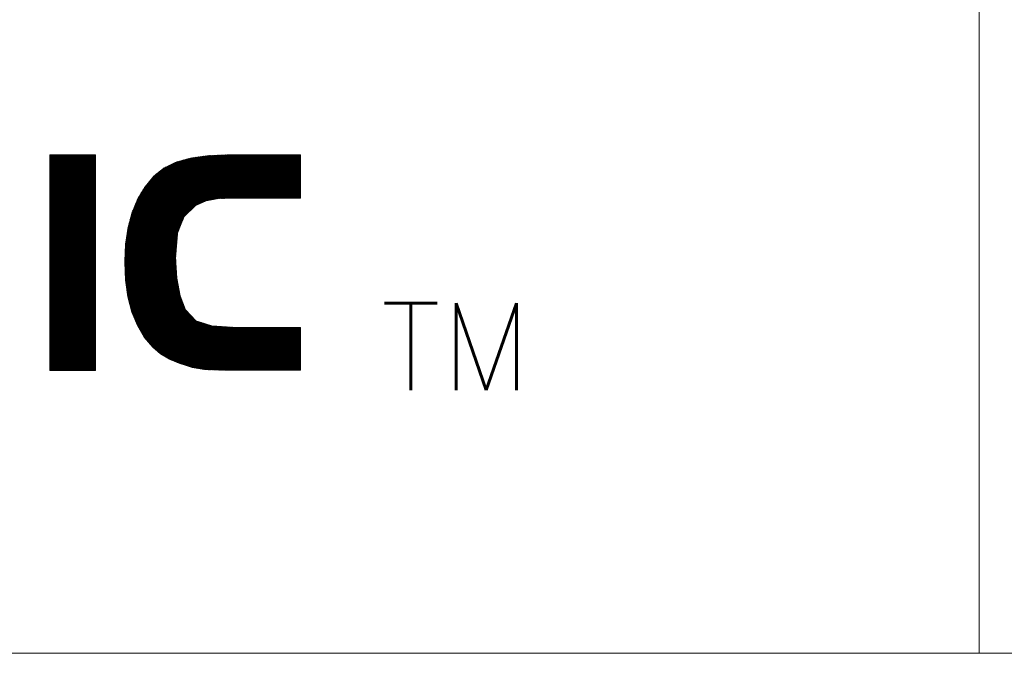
# Model space of a CAD drawing. Header units: millimetres. Extents: x 0 to 210, y 0 to 292.
# Tile 16 of 21: x 63 to 86, y 5 to 20. Entities that reach past the tile are written whole.
import ezdxf

# ---------------------------------------------------------------- set-up
doc = ezdxf.new("R2010")
doc.units = ezdxf.units.MM
doc.layers.add('256', color=7, linetype='Continuous', true_color=0xffffff)
doc.styles.add('blockfont', font='simplex.shx')

# ---------------------------------------------------------------- blocks, each defined once
blk = doc.blocks.new('HATCH15')
at = {"color": 5, "lineweight": 13}
for p, q in [((63.572548, 16.439062), (63.622436, 16.48895)), ((63.572548, 16.403927), (63.657571, 16.48895)), ((63.572548, 16.368793), (63.692705, 16.48895)), ((63.572548, 16.333658), (63.72784, 16.48895)), ((63.572548, 16.298524), (63.762974, 16.48895)), ((63.572548, 16.26339), (63.798108, 16.48895)), ((63.572548, 16.228255), (63.833243, 16.48895)), ((63.572548, 16.193121), (63.868377, 16.48895)), ((63.572548, 16.157986), (63.903512, 16.48895)), ((63.572548, 16.122852), (63.938646, 16.48895)), ((63.572548, 16.087718), (63.97378, 16.48895)), ((63.572548, 16.052583), (64.008915, 16.48895)), ((63.572548, 16.017449), (64.044049, 16.48895)), ((63.572548, 15.982315), (64.079183, 16.48895)), ((63.572548, 15.94718), (64.114318, 16.48895)), ((63.572548, 15.912046), (64.149452, 16.48895)), ((63.572548, 15.876911), (64.184587, 16.48895)), ((63.572548, 15.841777), (64.219721, 16.48895)), ((63.572548, 15.806643), (64.254855, 16.48895)), ((63.572548, 15.771508), (64.28999, 16.48895)), ((63.572548, 15.736374), (64.325124, 16.48895)), ((63.572548, 15.701239), (64.360259, 16.48895)), ((63.572548, 15.666105), (64.395393, 16.48895)), ((63.572548, 15.630971), (64.430527, 16.48895)), ((63.572548, 15.595836), (64.465662, 16.48895)), ((63.572548, 15.560702), (64.500796, 16.48895)), ((63.572548, 15.525568), (64.53593, 16.48895)), ((63.572548, 15.490433), (64.571065, 16.48895)), ((63.572548, 15.455299), (64.606199, 16.48895)), ((63.572548, 15.420164), (64.629533, 16.477149)), ((63.572548, 15.38503), (64.629533, 16.442015)), ((63.572548, 15.349896), (64.629533, 16.406881)), ((63.572548, 15.314761), (64.629533, 16.371746)), ((63.572548, 15.279627), (64.629533, 16.336612)), ((63.572548, 15.244493), (64.629533, 16.301478)), ((63.572548, 15.209358), (64.629533, 16.266343)), ((63.572548, 15.174224), (64.629533, 16.231209)), ((63.572548, 15.139089), (64.629533, 16.196074)), ((63.572548, 15.103955), (64.629533, 16.16094)), ((63.572548, 15.068821), (64.629533, 16.125806)), ((63.572548, 15.033686), (64.629533, 16.090671)), ((63.572548, 14.998552), (64.629533, 16.055537)), ((63.572548, 14.963417), (64.629533, 16.020402)), ((63.572548, 14.928283), (64.629533, 15.985268)), ((63.572548, 14.893149), (64.629533, 15.950134)), ((63.572548, 14.858014), (64.629533, 15.914999)), ((63.572548, 14.82288), (64.629533, 15.879865)), ((63.572548, 14.787746), (64.629533, 15.844731)), ((63.572548, 14.752611), (64.629533, 15.809596)), ((63.572548, 14.717477), (64.629533, 15.774462)), ((63.572548, 14.682342), (64.629533, 15.739327)), ((63.572548, 14.647208), (64.629533, 15.704193)), ((63.572548, 14.612074), (64.629533, 15.669059)), ((63.572548, 14.576939), (64.629533, 15.633924)), ((63.572548, 14.541805), (64.629533, 15.59879)), ((63.572548, 14.50667), (64.629533, 15.563655)), ((63.572548, 14.471536), (64.629533, 15.528521)), ((63.572548, 14.436402), (64.629533, 15.493387)), ((63.572548, 14.401267), (64.629533, 15.458252)), ((63.572548, 14.366133), (64.629533, 15.423118)), ((63.572548, 14.330999), (64.629533, 15.387984)), ((63.572548, 14.295864), (64.629533, 15.352849)), ((63.572548, 14.26073), (64.629533, 15.317715)), ((63.572548, 14.225595), (64.629533, 15.28258)), ((63.572548, 14.190461), (64.629533, 15.247446)), ((63.572548, 14.155327), (64.629533, 15.212312)), ((63.572548, 14.120192), (64.629533, 15.177177)), ((63.572548, 14.085058), (64.629533, 15.142043)), ((63.572548, 14.049924), (64.629533, 15.106909)), ((63.572548, 14.014789), (64.629533, 15.071774)), ((63.572548, 13.979655), (64.629533, 15.03664)), ((63.572548, 13.94452), (64.629533, 15.001505)), ((63.572548, 13.909386), (64.629533, 14.966371)), ((63.572548, 13.874252), (64.629533, 14.931237)), ((63.572548, 13.839117), (64.629533, 14.896102)), ((63.572548, 13.803983), (64.629533, 14.860968)), ((63.572548, 13.768848), (64.629533, 14.825833)), ((63.572548, 13.733714), (64.629533, 14.790699)), ((63.572548, 13.69858), (64.629533, 14.755565)), ((63.572548, 13.663445), (64.629533, 14.72043)), ((63.572548, 13.628311), (64.629533, 14.685296)), ((63.572548, 13.593177), (64.629533, 14.650162)), ((63.572548, 13.558042), (64.629533, 14.615027)), ((63.572548, 13.522908), (64.629533, 14.579893)), ((63.572548, 13.487773), (64.629533, 14.544758)), ((63.572548, 13.452639), (64.629533, 14.509624)), ((63.572548, 13.417505), (64.629533, 14.47449)), ((63.572548, 13.38237), (64.629533, 14.439355)), ((63.572548, 13.347236), (64.629533, 14.404221)), ((63.572548, 13.312101), (64.629533, 14.369086)), ((63.572548, 13.276967), (64.629533, 14.333952)), ((63.572548, 13.241833), (64.629533, 14.298818)), ((63.572548, 13.206698), (64.629533, 14.263683)), ((63.572548, 13.171564), (64.629533, 14.228549)), ((63.572548, 13.13643), (64.629533, 14.193415)), ((63.572548, 13.101295), (64.629533, 14.15828)), ((63.572548, 13.066161), (64.629533, 14.123146)), ((63.572548, 13.031026), (64.629533, 14.088011)), ((63.572548, 12.995892), (64.629533, 14.052877)), ((63.572548, 12.960758), (64.629533, 14.017743)), ((63.572548, 12.925623), (64.629533, 13.982608)), ((63.572548, 12.890489), (64.629533, 13.947474)), ((63.572548, 12.855355), (64.629533, 13.91234)), ((63.572548, 12.82022), (64.629533, 13.877205)), ((63.572548, 12.785086), (64.629533, 13.842071)), ((63.572548, 12.749951), (64.629533, 13.806936)), ((63.572548, 12.714817), (64.629533, 13.771802)), ((63.572548, 12.679683), (64.629533, 13.736668)), ((63.572548, 12.644548), (64.629533, 13.701533)), ((63.572548, 12.609414), (64.629533, 13.666399)), ((63.572548, 12.574279), (64.629533, 13.631264)), ((63.572548, 12.539145), (64.629533, 13.59613)), ((63.572548, 12.504011), (64.629533, 13.560996)), ((63.572548, 12.468876), (64.629533, 13.525861)), ((63.572548, 12.433742), (64.629533, 13.490727)), ((63.572548, 12.398608), (64.629533, 13.455593)), ((63.572548, 12.363473), (64.629533, 13.420458)), ((63.572548, 12.328339), (64.629533, 13.385324)), ((63.572548, 12.293204), (64.629533, 13.350189)), ((63.572548, 12.25807), (64.629533, 13.315055)), ((63.572548, 12.222936), (64.629533, 13.279921)), ((63.572548, 12.187801), (64.629533, 13.244786)), ((63.572548, 12.152667), (64.629533, 13.209652)), ((63.572548, 12.117532), (64.629533, 13.174517)), ((63.572548, 12.082398), (64.629533, 13.139383)), ((63.572548, 12.047264), (64.629533, 13.104249)), ((63.572548, 12.012129), (64.629533, 13.069114)), ((63.572548, 11.976995), (64.629533, 13.03398)), ((63.572548, 11.941861), (64.629533, 12.998846)), ((63.572548, 11.906726), (64.629533, 12.963711)), ((63.572548, 11.871592), (64.629533, 12.928577)), ((63.572548, 11.836457), (64.629533, 12.893442)), ((63.572548, 11.801323), (64.629533, 12.858308)), ((63.572548, 11.766189), (64.629533, 12.823174)), ((63.572548, 11.731054), (64.629533, 12.788039)), ((63.572548, 11.69592), (64.629533, 12.752905)), ((63.572548, 11.660786), (64.629533, 12.717771)), ((63.572548, 11.625651), (64.629533, 12.682636)), ((63.572548, 11.590517), (64.629533, 12.647502)), ((63.572548, 11.555382), (64.629533, 12.612367)), ((63.572548, 11.520248), (64.629533, 12.577233)), ((63.607632, 11.520198), (64.629533, 12.542099)), ((63.642767, 11.520198), (64.629533, 12.506964)), ((63.677901, 11.520198), (64.629533, 12.47183)), ((63.713036, 11.520198), (64.629533, 12.436695)), ((63.74817, 11.520198), (64.629533, 12.401561)), ((63.783304, 11.520198), (64.629533, 12.366427)), ((63.818439, 11.520198), (64.629533, 12.331292)), ((63.853573, 11.520198), (64.629533, 12.296158)), ((63.888707, 11.520198), (64.629533, 12.261024)), ((63.923842, 11.520198), (64.629533, 12.225889)), ((63.958976, 11.520198), (64.629533, 12.190755)), ((63.994111, 11.520198), (64.629533, 12.15562)), ((64.029245, 11.520198), (64.629533, 12.120486)), ((64.064379, 11.520198), (64.629533, 12.085352)), ((64.099514, 11.520198), (64.629533, 12.050217)), ((64.134648, 11.520198), (64.629533, 12.015083)), ((64.169782, 11.520198), (64.629533, 11.979949)), ((64.204917, 11.520198), (64.629533, 11.944814)), ((64.240051, 11.520198), (64.629533, 11.90968)), ((64.275186, 11.520198), (64.629533, 11.874545)), ((64.31032, 11.520198), (64.629533, 11.839411)), ((64.345454, 11.520198), (64.629533, 11.804277)), ((64.380589, 11.520198), (64.629533, 11.769142)), ((64.415723, 11.520198), (64.629533, 11.734008)), ((64.450858, 11.520198), (64.629533, 11.698873)), ((64.485992, 11.520198), (64.629533, 11.663739)), ((64.521126, 11.520198), (64.629533, 11.628605)), ((64.556261, 11.520198), (64.629533, 11.59347)), ((64.591395, 11.520198), (64.629533, 11.558336))]:
    blk.add_line(p, q, dxfattribs=at)
blk = doc.blocks.new('HATCH17')
at = {"color": 5, "lineweight": 13}
for p, q in [((65.301735, 14.024752), (67.765933, 16.48895)), ((65.301761, 14.01247), (67.778241, 16.48895)), ((65.302282, 14.000682), (67.790549, 16.48895)), ((65.302317, 14.037642), (67.753625, 16.48895)), ((65.302803, 13.988895), (67.802858, 16.48895)), ((65.302898, 14.050531), (67.741317, 16.48895)), ((65.303324, 13.977108), (67.815166, 16.48895)), ((65.303479, 14.06342), (67.729009, 16.48895)), ((65.303845, 13.965321), (67.827474, 16.48895)), ((65.30406, 14.07631), (67.7167, 16.48895)), ((65.304366, 13.953534), (67.839782, 16.48895)), ((65.304642, 14.089199), (67.704392, 16.48895)), ((65.304887, 13.941746), (67.85209, 16.48895)), ((65.305223, 14.102089), (67.692084, 16.48895)), ((65.305408, 13.929959), (67.864398, 16.48895)), ((65.305804, 14.114978), (67.679776, 16.48895)), ((65.305929, 13.918172), (67.876707, 16.48895)), ((65.306385, 14.127868), (67.667468, 16.48895)), ((65.30645, 13.906385), (67.889015, 16.48895)), ((65.306967, 14.140757), (67.654853, 16.488644)), ((65.306971, 13.894598), (67.901323, 16.48895)), ((65.307491, 13.88281), (67.913631, 16.48895)), ((65.307548, 14.153646), (67.642037, 16.488136)), ((65.308012, 13.871023), (67.925939, 16.48895)), ((65.308129, 14.166536), (67.629221, 16.487628)), ((65.308533, 13.859236), (67.938247, 16.48895)), ((65.30871, 14.179425), (67.616405, 16.48712)), ((65.309054, 13.847449), (67.950555, 16.48895)), ((65.309292, 14.192315), (67.603589, 16.486612)), ((65.309575, 13.835662), (67.962864, 16.48895)), ((65.309873, 14.205204), (67.590773, 16.486104)), ((65.310096, 13.823875), (67.975172, 16.48895)), ((65.310454, 14.218094), (67.577957, 16.485596)), ((65.310617, 13.812087), (67.98748, 16.48895)), ((65.311035, 14.230983), (67.56514, 16.485088)), ((65.311138, 13.8003), (67.999788, 16.48895)), ((65.311617, 14.243872), (67.552324, 16.48458)), ((65.311659, 13.788513), (68.012096, 16.48895)), ((65.31218, 13.776726), (68.024404, 16.48895)), ((65.312198, 14.256762), (67.539508, 16.484072)), ((65.312701, 13.764939), (68.036713, 16.48895)), ((65.312779, 14.269651), (67.526692, 16.483564)), ((65.313222, 13.753151), (68.049021, 16.48895)), ((65.313361, 14.282541), (67.513876, 16.483056)), ((65.313743, 13.741364), (68.061329, 16.48895)), ((65.313942, 14.29543), (67.50106, 16.482548)), ((65.314264, 13.729577), (68.073637, 16.48895)), ((65.314523, 14.30832), (67.488244, 16.48204)), ((65.314785, 13.71779), (68.085945, 16.48895)), ((65.315104, 14.321209), (67.475428, 16.481532)), ((65.315686, 14.334098), (67.462611, 16.481024)), ((65.316267, 14.346988), (67.449795, 16.480516)), ((65.316848, 14.359877), (67.436979, 16.480008)), ((65.317429, 14.372767), (67.424163, 16.4795)), ((65.318011, 14.385656), (67.411347, 16.478992)), ((65.318592, 14.398546), (67.398531, 16.478484)), ((65.319173, 14.411435), (67.385715, 16.477976)), ((65.319754, 14.424324), (67.372898, 16.477468)), ((65.320842, 14.437721), (67.360082, 16.47696)), ((65.322969, 14.452155), (67.347266, 16.476452)), ((65.325095, 14.466589), (67.33445, 16.475945)), ((65.327221, 14.481024), (67.321634, 16.475437)), ((65.329347, 14.495458), (67.308818, 16.474929)), ((65.331473, 14.509892), (67.296002, 16.474421)), ((65.3336, 14.524327), (67.283186, 16.473913)), ((65.335726, 14.538761), (67.270369, 16.473405)), ((65.337852, 14.553195), (67.257553, 16.472897)), ((65.339978, 14.56763), (67.244737, 16.472389)), ((65.342104, 14.582064), (67.231921, 16.471881)), ((65.344231, 14.596498), (67.219105, 16.471373)), ((65.346357, 14.610933), (67.205147, 16.469723)), ((65.348483, 14.625367), (67.190845, 16.467729)), ((65.350609, 14.639802), (67.176542, 16.465735)), ((65.352735, 14.654236), (67.16224, 16.46374)), ((65.354862, 14.66867), (67.147937, 16.461746)), ((65.356988, 14.683105), (67.133635, 16.459752)), ((65.359114, 14.697539), (67.119332, 16.457757)), ((65.36124, 14.711973), (67.10503, 16.455763)), ((65.363366, 14.726408), (67.090727, 16.453769)), ((65.365493, 14.740842), (67.076425, 16.451774)), ((65.367619, 14.755276), (67.062122, 16.44978)), ((65.369745, 14.769711), (67.04782, 16.447786)), ((65.371871, 14.784145), (67.033517, 16.445791)), ((65.373997, 14.79858), (67.019215, 16.443797)), ((65.376124, 14.813014), (67.004912, 16.441803)), ((65.380566, 14.829764), (66.99061, 16.439808)), ((65.385095, 14.846601), (66.976307, 16.437814)), ((65.389624, 14.863438), (66.962005, 16.43582)), ((65.394152, 14.880275), (66.947703, 16.433826)), ((65.398681, 14.897112), (66.9334, 16.431831)), ((65.40321, 14.913949), (66.919098, 16.429837)), ((65.407739, 14.930786), (66.904795, 16.427843)), ((65.412268, 14.947623), (66.890493, 16.425848)), ((65.416796, 14.96446), (66.87619, 16.423854)), ((65.421325, 14.981297), (66.861888, 16.42186)), ((65.425854, 14.998134), (66.847585, 16.419865)), ((65.430383, 15.014971), (66.833283, 16.417871)), ((65.434912, 15.031808), (66.818326, 16.415222)), ((65.43944, 15.048645), (66.801243, 16.410448)), ((65.443969, 15.065482), (66.78416, 16.405673)), ((65.448498, 15.082319), (66.767078, 16.400898)), ((65.453027, 15.099156), (66.749995, 16.396124)), ((65.457556, 15.115993), (66.732912, 16.391349)), ((65.462084, 15.13283), (66.715829, 16.386575)), ((65.466613, 15.149667), (66.698746, 16.3818)), ((65.472638, 15.168), (66.681664, 16.377025)), ((65.481434, 15.189104), (66.664581, 16.372251)), ((65.49023, 15.210208), (66.647498, 16.367476)), ((65.499025, 15.231312), (66.630415, 16.362701)), ((65.507821, 15.252415), (66.613332, 16.357927)), ((65.516617, 15.273519), (66.59625, 16.353152)), ((65.525412, 15.294623), (66.579167, 16.348378)), ((66.914744, 15.305441), (68.098253, 16.48895)), ((66.954167, 15.332555), (68.110562, 16.48895)), ((66.976876, 15.342957), (68.12287, 16.48895)), ((66.999586, 15.353358), (68.135178, 16.48895)), ((67.022295, 15.363759), (68.147486, 16.48895)), ((67.045004, 15.37416), (68.159794, 16.48895)), ((67.067714, 15.384561), (68.172102, 16.48895)), ((67.090423, 15.394962), (68.184411, 16.48895)), ((67.113132, 15.405364), (68.196719, 16.48895)), ((67.135842, 15.415765), (68.209027, 16.48895)), ((67.158551, 15.426166), (68.221335, 16.48895)), ((67.177488, 15.432795), (68.233643, 16.48895)), ((67.192585, 15.435584), (68.245951, 16.48895)), ((67.207682, 15.438372), (68.25826, 16.48895)), ((67.222779, 15.441161), (68.270568, 16.48895)), ((67.237876, 15.44395), (68.282876, 16.48895)), ((67.252973, 15.446739), (68.295184, 16.48895)), ((67.268069, 15.449527), (68.307492, 16.48895)), ((67.283166, 15.452316), (68.3198, 16.48895)), ((67.298263, 15.455105), (68.332109, 16.48895)), ((67.31336, 15.457893), (68.344417, 16.48895)), ((67.328457, 15.460682), (68.356725, 16.48895)), ((67.343554, 15.463471), (68.369033, 16.48895)), ((67.358651, 15.46626), (68.381341, 16.48895)), ((67.373748, 15.469048), (68.393649, 16.48895)), ((67.388844, 15.471837), (68.405957, 16.48895)), ((67.403941, 15.474626), (68.418266, 16.48895)), ((67.419038, 15.477414), (68.430574, 16.48895)), ((67.434135, 15.480203), (68.442882, 16.48895)), ((67.448829, 15.482589), (68.45519, 16.48895)), ((67.461623, 15.483074), (68.467498, 16.48895)), ((67.474416, 15.48356), (68.479806, 16.48895)), ((67.48721, 15.484045), (68.492115, 16.48895)), ((67.500004, 15.484531), (68.504423, 16.48895)), ((67.512797, 15.485016), (68.516731, 16.48895)), ((67.525591, 15.485502), (68.529039, 16.48895)), ((67.538384, 15.485987), (68.541347, 16.48895)), ((67.551178, 15.486473), (68.553655, 16.48895)), ((67.563972, 15.486958), (68.565964, 16.48895)), ((67.576765, 15.487444), (68.578272, 16.48895)), ((67.589559, 15.487929), (68.59058, 16.48895)), ((67.602353, 15.488414), (68.602888, 16.48895)), ((67.615146, 15.4889), (68.615196, 16.48895)), ((67.62794, 15.489385), (68.627504, 16.48895)), ((67.640733, 15.489871), (68.639813, 16.48895)), ((67.653527, 15.490356), (68.652121, 16.48895)), ((67.666321, 15.490842), (68.664429, 16.48895)), ((67.679114, 15.491327), (68.676737, 16.48895)), ((67.691908, 15.491813), (68.689045, 16.48895)), ((67.704702, 15.492298), (68.701353, 16.48895)), ((67.717495, 15.492784), (68.713662, 16.48895)), ((67.730289, 15.493269), (68.72597, 16.48895)), ((67.743082, 15.493755), (68.738278, 16.48895)), ((67.755876, 15.49424), (68.750586, 16.48895)), ((67.76867, 15.494726), (68.762894, 16.48895)), ((67.781463, 15.495211), (68.775202, 16.48895)), ((67.793837, 15.495276), (68.787511, 16.48895)), ((67.806145, 15.495276), (68.799819, 16.48895)), ((67.818453, 15.495276), (68.812127, 16.48895)), ((67.830761, 15.495276), (68.824435, 16.48895)), ((67.843069, 15.495276), (68.836743, 16.48895)), ((67.855377, 15.495276), (68.849051, 16.48895)), ((67.867686, 15.495276), (68.86136, 16.48895)), ((67.879994, 15.495276), (68.873668, 16.48895)), ((67.892302, 15.495276), (68.885976, 16.48895)), ((67.90461, 15.495276), (68.898284, 16.48895)), ((67.916918, 15.495276), (68.910592, 16.48895)), ((67.929226, 15.495276), (68.9229, 16.48895)), ((67.941534, 15.495276), (68.935208, 16.48895)), ((67.953843, 15.495276), (68.947517, 16.48895)), ((67.966151, 15.495276), (68.959825, 16.48895)), ((67.978459, 15.495276), (68.972133, 16.48895)), ((67.990767, 15.495276), (68.984441, 16.48895)), ((68.003075, 15.495276), (68.996749, 16.48895)), ((68.015383, 15.495276), (69.009057, 16.48895)), ((68.027692, 15.495276), (69.021366, 16.48895)), ((68.04, 15.495276), (69.033674, 16.48895)), ((68.052308, 15.495276), (69.045982, 16.48895)), ((68.064616, 15.495276), (69.05829, 16.48895)), ((68.076924, 15.495276), (69.070598, 16.48895)), ((68.089232, 15.495276), (69.082906, 16.48895)), ((68.101541, 15.495276), (69.095215, 16.48895)), ((68.113849, 15.495276), (69.107523, 16.48895)), ((68.126157, 15.495276), (69.119831, 16.48895)), ((68.138465, 15.495276), (69.132139, 16.48895)), ((68.150773, 15.495276), (69.144447, 16.48895)), ((68.163081, 15.495276), (69.156755, 16.48895)), ((68.17539, 15.495276), (69.169064, 16.48895)), ((68.187698, 15.495276), (69.181372, 16.48895)), ((68.200006, 15.495276), (69.19368, 16.48895)), ((68.212314, 15.495276), (69.205988, 16.48895)), ((68.224622, 15.495276), (69.218296, 16.48895)), ((68.23693, 15.495276), (69.230604, 16.48895)), ((68.249239, 15.495276), (69.242913, 16.48895)), ((68.261547, 15.495276), (69.255221, 16.48895)), ((68.273855, 15.495276), (69.267529, 16.48895)), ((68.286163, 15.495276), (69.279837, 16.48895)), ((68.298471, 15.495276), (69.292145, 16.48895)), ((68.310779, 15.495276), (69.304453, 16.48895)), ((68.323088, 15.495276), (69.316762, 16.48895)), ((68.335396, 15.495276), (69.32907, 16.48895)), ((68.347704, 15.495276), (69.341378, 16.48895)), ((68.360012, 15.495276), (69.351575, 16.486839)), ((68.37232, 15.495276), (69.351575, 16.474531)), ((68.384628, 15.495276), (69.351575, 16.462223)), ((68.396936, 15.495276), (69.351575, 16.449915)), ((68.409245, 15.495276), (69.351575, 16.437606)), ((68.421553, 15.495276), (69.351575, 16.425298)), ((68.433861, 15.495276), (69.351575, 16.41299)), ((68.446169, 15.495276), (69.351575, 16.400682)), ((68.458477, 15.495276), (69.351575, 16.388374)), ((68.470785, 15.495276), (69.351575, 16.376066)), ((68.483094, 15.495276), (69.351575, 16.363757)), ((68.495402, 15.495276), (69.351575, 16.351449)), ((65.534208, 15.315727), (66.562084, 16.343603)), ((65.543004, 15.336831), (66.545001, 16.338828)), ((65.5518, 15.357935), (66.527918, 16.334054)), ((65.560595, 15.379039), (66.510836, 16.329279)), ((65.569391, 15.400143), (66.493753, 16.324504)), ((65.578187, 15.421246), (66.474186, 16.317246)), ((65.586982, 15.44235), (66.450264, 16.305632)), ((65.595778, 15.463454), (66.426343, 16.294019)), ((65.609319, 15.489303), (66.402421, 16.282405)), ((65.62777, 15.520062), (66.378499, 16.270792)), ((65.64622, 15.550821), (66.354578, 16.259178)), ((65.664671, 15.58158), (66.330656, 16.247565)), ((65.683121, 15.612338), (66.306735, 16.235952)), ((65.701572, 15.643097), (66.282813, 16.224338)), ((65.720023, 15.673856), (66.258891, 16.212725)), ((65.738473, 15.704615), (66.23497, 16.201111)), ((65.756924, 15.735373), (66.211048, 16.189498)), ((65.791912, 15.78267), (66.166056, 16.156814)), ((68.50771, 15.495276), (69.351575, 16.339141)), ((68.520018, 15.495276), (69.351575, 16.326833)), ((68.532326, 15.495276), (69.351575, 16.314525)), ((68.544634, 15.495276), (69.351575, 16.302217)), ((68.556943, 15.495276), (69.351575, 16.289908)), ((68.569251, 15.495276), (69.351575, 16.2776)), ((68.581559, 15.495276), (69.351575, 16.265292)), ((68.593867, 15.495276), (69.351575, 16.252984)), ((68.606175, 15.495276), (69.351575, 16.240676)), ((68.618483, 15.495276), (69.351575, 16.228368)), ((68.630792, 15.495276), (69.351575, 16.216059)), ((68.6431, 15.495276), (69.351575, 16.203751)), ((68.655408, 15.495276), (69.351575, 16.191443)), ((68.667716, 15.495276), (69.351575, 16.179135)), ((68.680024, 15.495276), (69.351575, 16.166827)), ((68.692332, 15.495276), (69.351575, 16.154519)), ((68.704641, 15.495276), (69.351575, 16.14221)), ((68.716949, 15.495276), (69.351575, 16.129902)), ((65.853174, 15.85624), (66.101123, 16.104189)), ((65.914436, 15.92981), (66.03619, 16.051564)), ((68.729257, 15.495276), (69.351575, 16.117594)), ((68.741565, 15.495276), (69.351575, 16.105286)), ((68.753873, 15.495276), (69.351575, 16.092978)), ((68.766181, 15.495276), (69.351575, 16.08067)), ((68.77849, 15.495276), (69.351575, 16.068361)), ((68.790798, 15.495276), (69.351575, 16.056053)), ((68.803106, 15.495276), (69.351575, 16.043745)), ((68.815414, 15.495276), (69.351575, 16.031437)), ((68.827722, 15.495276), (69.351575, 16.019129)), ((68.84003, 15.495276), (69.351575, 16.006821)), ((68.852338, 15.495276), (69.351575, 15.994513)), ((68.864647, 15.495276), (69.351575, 15.982204)), ((68.876955, 15.495276), (69.351575, 15.969896)), ((68.889263, 15.495276), (69.351575, 15.957588)), ((68.901571, 15.495276), (69.351575, 15.94528)), ((68.913879, 15.495276), (69.351575, 15.932972)), ((68.926187, 15.495276), (69.351575, 15.920664)), ((68.938496, 15.495276), (69.351575, 15.908355)), ((68.950804, 15.495276), (69.351575, 15.896047)), ((68.963112, 15.495276), (69.351575, 15.883739)), ((68.97542, 15.495276), (69.351575, 15.871431)), ((68.987728, 15.495276), (69.351575, 15.859123)), ((69.000036, 15.495276), (69.351575, 15.846815)), ((69.012345, 15.495276), (69.351575, 15.834506)), ((69.024653, 15.495276), (69.351575, 15.822198)), ((69.036961, 15.495276), (69.351575, 15.80989)), ((69.049269, 15.495276), (69.351575, 15.797582)), ((69.061577, 15.495276), (69.351575, 15.785274)), ((69.073885, 15.495276), (69.351575, 15.772966)), ((69.086194, 15.495276), (69.351575, 15.760657)), ((69.098502, 15.495276), (69.351575, 15.748349)), ((69.11081, 15.495276), (69.351575, 15.736041)), ((69.123118, 15.495276), (69.351575, 15.723733)), ((69.135426, 15.495276), (69.351575, 15.711425)), ((69.147734, 15.495276), (69.351575, 15.699117)), ((69.160043, 15.495276), (69.351575, 15.686808)), ((69.172351, 15.495276), (69.351575, 15.6745)), ((69.184659, 15.495276), (69.351575, 15.662192)), ((69.196967, 15.495276), (69.351575, 15.649884)), ((69.209275, 15.495276), (69.351575, 15.637576)), ((69.221583, 15.495276), (69.351575, 15.625268)), ((69.233892, 15.495276), (69.351575, 15.612959)), ((69.2462, 15.495276), (69.351575, 15.600651)), ((69.258508, 15.495276), (69.351575, 15.588343)), ((69.270816, 15.495276), (69.351575, 15.576035)), ((69.283124, 15.495276), (69.351575, 15.563727)), ((69.295432, 15.495276), (69.351575, 15.551419)), ((69.30774, 15.495276), (69.351575, 15.539111)), ((69.320049, 15.495276), (69.351575, 15.526802)), ((69.332357, 15.495276), (69.351575, 15.514494)), ((65.315306, 13.706003), (66.66081, 15.051506)), ((65.315827, 13.694215), (66.652696, 15.031084)), ((65.316348, 13.682428), (66.644581, 15.010662)), ((65.316869, 13.670641), (66.636467, 14.990239)), ((65.31739, 13.658854), (66.628353, 14.969817)), ((65.317911, 13.647067), (66.620239, 14.949394)), ((65.318432, 13.635279), (66.612125, 14.928972)), ((65.318953, 13.623492), (66.60401, 14.90855)), ((65.319474, 13.611705), (66.595896, 14.888127)), ((65.319995, 13.599918), (66.587782, 14.867705)), ((65.321494, 13.589109), (66.579668, 14.847283)), ((65.323036, 13.578343), (66.571553, 14.82686)), ((65.324579, 13.567577), (66.563439, 14.806438)), ((65.326121, 13.556812), (66.555325, 14.786016)), ((65.327664, 13.546046), (66.547211, 14.765593)), ((65.329207, 13.535281), (66.539097, 14.745171)), ((65.330749, 13.524515), (66.530982, 14.724748)), ((65.332292, 13.513749), (66.522868, 14.704326)), ((65.333834, 13.502984), (66.519121, 14.688271)), ((65.335377, 13.492218), (66.51804, 14.674881)), ((65.336919, 13.481453), (66.516958, 14.661492)), ((65.338462, 13.470687), (66.515877, 14.648102)), ((65.340004, 13.459921), (66.514795, 14.634712)), ((65.341547, 13.449156), (66.513714, 14.621323)), ((65.343089, 13.43839), (66.512632, 14.607933)), ((65.344632, 13.427625), (66.511551, 14.594543)), ((65.346175, 13.416859), (66.510469, 14.581154)), ((65.347717, 13.406093), (66.509388, 14.567764)), ((65.34926, 13.395328), (66.508306, 14.554374)), ((65.350802, 13.384562), (66.507225, 14.540985)), ((65.352345, 13.373796), (66.506143, 14.527595)), ((65.353887, 13.363031), (66.505062, 14.514205)), ((65.35543, 13.352265), (66.50398, 14.500816)), ((65.356972, 13.3415), (66.502899, 14.487426)), ((65.358515, 13.330734), (66.501817, 14.474036)), ((65.360058, 13.319968), (66.500736, 14.460647)), ((65.3616, 13.309203), (66.499654, 14.447257)), ((65.363143, 13.298437), (66.498573, 14.433867)), ((65.364685, 13.287672), (66.497491, 14.420478)), ((65.366228, 13.276906), (66.49641, 14.407088)), ((65.36777, 13.26614), (66.495328, 14.393698)), ((65.369313, 13.255375), (66.494247, 14.380309)), ((65.370855, 13.244609), (66.493165, 14.366919)), ((65.372398, 13.233844), (66.492084, 14.35353)), ((65.373941, 13.223078), (66.491002, 14.34014)), ((65.375735, 13.212564), (66.489921, 14.32675)), ((65.378285, 13.202806), (66.488839, 14.313361)), ((65.380834, 13.193047), (66.487758, 14.299971)), ((65.383384, 13.183288), (66.486676, 14.286581)), ((65.385933, 13.17353), (66.485595, 14.273192)), ((65.388483, 13.163771), (66.484513, 14.259802)), ((65.391032, 13.154013), (66.483432, 14.246412)), ((65.393582, 13.144254), (66.48235, 14.233023)), ((65.396131, 13.134495), (66.481269, 14.219633)), ((65.398681, 13.124737), (66.480187, 14.206243)), ((65.40123, 13.114978), (66.479106, 14.192854)), ((65.40378, 13.105219), (66.478024, 14.179464)), ((65.406329, 13.095461), (66.476943, 14.166074)), ((65.408879, 13.085702), (66.475861, 14.152685)), ((65.411428, 13.075943), (66.47478, 14.139295)), ((65.413978, 13.066185), (66.473698, 14.125905)), ((65.416527, 13.056426), (66.473893, 14.113792)), ((65.419077, 13.046667), (66.474545, 14.102135)), ((65.421626, 13.036909), (66.475197, 14.090479)), ((65.424176, 13.02715), (66.475849, 14.078823)), ((65.426725, 13.017391), (66.476501, 14.067167)), ((65.429275, 13.007633), (66.477153, 14.055511)), ((65.431824, 12.997874), (66.477805, 14.043855)), ((65.434374, 12.988115), (66.478457, 14.032199)), ((65.436923, 12.978357), (66.479109, 14.020543)), ((65.439473, 12.968598), (66.479761, 14.008887)), ((65.442022, 12.95884), (66.480413, 13.99723)), ((65.444572, 12.949081), (66.481065, 13.985574)), ((65.447122, 12.939322), (66.481717, 13.973918)), ((65.449671, 12.929564), (66.482369, 13.962262)), ((65.452221, 12.919805), (66.483022, 13.950606)), ((65.45477, 12.910046), (66.483674, 13.93895)), ((65.45732, 12.900288), (66.484326, 13.927294)), ((65.459869, 12.890529), (66.484978, 13.915638)), ((65.462419, 12.88077), (66.48563, 13.903981)), ((65.464968, 12.871012), (66.486282, 13.892325)), ((65.468138, 12.861873), (66.486934, 13.880669)), ((65.471694, 12.853122), (66.487586, 13.869013)), ((65.475251, 12.84437), (66.488238, 13.857357)), ((65.478808, 12.835619), (66.48889, 13.845701)), ((65.482365, 12.826867), (66.489542, 13.834045)), ((65.485921, 12.818116), (66.490194, 13.822389)), ((65.489478, 12.809365), (66.490846, 13.810732)), ((65.493035, 12.800613), (66.491498, 13.799076)), ((65.496592, 12.791862), (66.49215, 13.78742)), ((65.500148, 12.78311), (66.492802, 13.775764)), ((65.503705, 12.774359), (66.493454, 13.764108)), ((65.507262, 12.765607), (66.494106, 13.752452)), ((65.510819, 12.756856), (66.494758, 13.740796)), ((65.514375, 12.748105), (66.49541, 13.72914)), ((65.517932, 12.739353), (66.496062, 13.717484)), ((65.521489, 12.730602), (66.496714, 13.705827)), ((65.525045, 12.72185), (66.497366, 13.694171)), ((65.528602, 12.713099), (66.498018, 13.682515)), ((65.532159, 12.704347), (66.498671, 13.670859)), ((65.535716, 12.695596), (66.499323, 13.659203)), ((65.539272, 12.686845), (66.500396, 13.647968)), ((65.542829, 12.678093), (66.502354, 13.637618)), ((65.546386, 12.669342), (66.504311, 13.627267)), ((65.549943, 12.66059), (66.506268, 13.616916)), ((65.553499, 12.651839), (66.508226, 13.606565)), ((65.557056, 12.643087), (66.510183, 13.596215)), ((65.560613, 12.634336), (66.512141, 13.585864)), ((65.56417, 12.625585), (66.514098, 13.575513)), ((65.567726, 12.616833), (66.516055, 13.565162)), ((65.571283, 12.608082), (66.518013, 13.554811)), ((65.57484, 12.59933), (66.51997, 13.544461)), ((65.578396, 12.590579), (66.521927, 13.53411)), ((65.581953, 12.581827), (66.523885, 13.523759)), ((65.58551, 12.573076), (66.525842, 13.513408)), ((65.589067, 12.564325), (66.5278, 13.503058)), ((65.592883, 12.555833), (66.529757, 13.492707)), ((65.597466, 12.548107), (66.531714, 13.482356)), ((65.602048, 12.540381), (66.533672, 13.472005)), ((65.60663, 12.532655), (66.535629, 13.461654)), ((65.611212, 12.524929), (66.537587, 13.451304)), ((65.615795, 12.517204), (66.539544, 13.440953)), ((65.620377, 12.509478), (66.541501, 13.430602)), ((65.624959, 12.501752), (66.543459, 13.420251)), ((65.629541, 12.494026), (66.545416, 13.409901)), ((65.634124, 12.4863), (66.547373, 13.39955)), ((65.638706, 12.478574), (66.549331, 13.389199)), ((65.643288, 12.470848), (66.551288, 13.378848)), ((65.64787, 12.463122), (66.553246, 13.368497)), ((65.652453, 12.455396), (66.555203, 13.358147)), ((65.657035, 12.44767), (66.55716, 13.347796)), ((65.661617, 12.439944), (66.559118, 13.337445)), ((65.666199, 12.432219), (66.561075, 13.327094)), ((65.670782, 12.424493), (66.563033, 13.316743)), ((65.675364, 12.416767), (66.56499, 13.306393)), ((65.679946, 12.409041), (66.566947, 13.296042)), ((65.684528, 12.401315), (66.568905, 13.285691)), ((65.689111, 12.393589), (66.570862, 13.27534)), ((65.693693, 12.385863), (66.572819, 13.26499)), ((65.698275, 12.378137), (66.574777, 13.254639)), ((65.702858, 12.370411), (66.576734, 13.244288)), ((65.70744, 12.362685), (66.579781, 13.235027)), ((65.712022, 12.35496), (66.583216, 13.226153)), ((65.716604, 12.347234), (66.58665, 13.21728)), ((65.721187, 12.339508), (66.590085, 13.208406)), ((65.725769, 12.331782), (66.59352, 13.199533)), ((65.730351, 12.324056), (66.596954, 13.190659)), ((65.734933, 12.31633), (66.600389, 13.181786)), ((65.739516, 12.308604), (66.603824, 13.172912)), ((65.744098, 12.300878), (66.607258, 13.164039)), ((65.74868, 12.293152), (66.610693, 13.155165)), ((65.753645, 12.285809), (66.614128, 13.146292)), ((65.75929, 12.279145), (66.617563, 13.137418)), ((65.764934, 12.272482), (66.620997, 13.128545)), ((65.770579, 12.265818), (66.624432, 13.119671)), ((65.776223, 12.259155), (66.627867, 13.110798)), ((65.781868, 12.252491), (66.631301, 13.101924)), ((65.787512, 12.245827), (66.634736, 13.093051)), ((65.793157, 12.239164), (66.638171, 13.084177)), ((65.798801, 12.2325), (66.641605, 13.075304)), ((65.804446, 12.225837), (66.64504, 13.066431)), ((65.810091, 12.219173), (66.648475, 13.057557)), ((65.815735, 12.212509), (66.651909, 13.048684)), ((65.82138, 12.205846), (66.655344, 13.03981)), ((65.827024, 12.199182), (66.658779, 13.030937)), ((65.832669, 12.192519), (66.662213, 13.022063)), ((65.838313, 12.185855), (66.665648, 13.01319)), ((65.843958, 12.179191), (66.669083, 13.004316)), ((65.849602, 12.172528), (66.672517, 12.995443)), ((65.855247, 12.165864), (66.675952, 12.986569)), ((65.860892, 12.159201), (66.679387, 12.977696)), ((65.866536, 12.152537), (66.682821, 12.968822)), ((65.872181, 12.145873), (66.686256, 12.959949)), ((65.877825, 12.13921), (66.689691, 12.951075)), ((65.88347, 12.132546), (66.693125, 12.942202)), ((65.889114, 12.125882), (66.69656, 12.933328)), ((65.894759, 12.119219), (66.699995, 12.924455)), ((65.900403, 12.112555), (66.703543, 12.915695)), ((65.906048, 12.105892), (66.709532, 12.909376)), ((65.911693, 12.099228), (66.715521, 12.903057)), ((65.917337, 12.092564), (66.721511, 12.896738)), ((65.922982, 12.085901), (66.7275, 12.890419)), ((65.928626, 12.079237), (66.733489, 12.8841)), ((65.934271, 12.072574), (66.739479, 12.877781)), ((65.939915, 12.06591), (66.745468, 12.871463)), ((65.945688, 12.059375), (66.751457, 12.865144)), ((65.952303, 12.053681), (66.757447, 12.858825)), ((65.958917, 12.047988), (66.763436, 12.852506)), ((65.965532, 12.042294), (66.769425, 12.846187)), ((65.972147, 12.036601), (66.775414, 12.839868)), ((65.978761, 12.030907), (66.781404, 12.833549)), ((65.985376, 12.025214), (66.787393, 12.827231)), ((65.991991, 12.01952), (66.793382, 12.820912)), ((65.998605, 12.013827), (66.799372, 12.814593)), ((66.00522, 12.008133), (66.805361, 12.808274)), ((66.011835, 12.00244), (66.81135, 12.801955)), ((66.018449, 11.996746), (66.81734, 12.795636)), ((66.025064, 11.991053), (66.823329, 12.789318)), ((66.031679, 11.985359), (66.829318, 12.782999)), ((66.038293, 11.979666), (66.835308, 12.77668)), ((66.044908, 11.973972), (66.841297, 12.770361)), ((66.051523, 11.968279), (66.847286, 12.764042)), ((66.058137, 11.962585), (66.853275, 12.757723)), ((66.064752, 11.956892), (66.859265, 12.751404)), ((66.071367, 11.951198), (66.865254, 12.745086)), ((66.077981, 11.945505), (66.871243, 12.738767)), ((66.084596, 11.939811), (66.877233, 12.732448)), ((66.091211, 11.934118), (66.883222, 12.726129)), ((66.097825, 11.928424), (66.889211, 12.71981)), ((66.10444, 11.922731), (66.895201, 12.713491)), ((66.111055, 11.917037), (66.90119, 12.707172)), ((66.117669, 11.911344), (66.907179, 12.700854)), ((66.124284, 11.90565), (66.913169, 12.694535)), ((66.131484, 11.900542), (66.919158, 12.688216)), ((66.139098, 11.895848), (66.925147, 12.681897)), ((66.146713, 11.891154), (66.931136, 12.675578)), ((66.154327, 11.88646), (66.937126, 12.669259)), ((66.161941, 11.881766), (66.944819, 12.664645)), ((66.169555, 11.877073), (66.954102, 12.661619)), ((66.17717, 11.872379), (66.963385, 12.658594)), ((66.184784, 11.867685), (66.972668, 12.655569)), ((66.192398, 11.862991), (66.981951, 12.652544)), ((66.200012, 11.858297), (66.991234, 12.649518)), ((66.207627, 11.853603), (67.000517, 12.646493)), ((66.215241, 11.848909), (67.0098, 12.643468)), ((66.222855, 11.844215), (67.019082, 12.640442)), ((66.230469, 11.839521), (67.028365, 12.637417)), ((66.238084, 11.834827), (67.037648, 12.634392)), ((66.245698, 11.830133), (67.046931, 12.631367)), ((66.253312, 11.825439), (67.056214, 12.628341)), ((66.260926, 11.820745), (67.065497, 12.625316)), ((66.26854, 11.816052), (67.07478, 12.622291)), ((66.276155, 11.811358), (67.084063, 12.619266)), ((66.283769, 11.806664), (67.093346, 12.61624)), ((66.291383, 11.80197), (67.102629, 12.613215)), ((66.298997, 11.797276), (67.111911, 12.61019)), ((66.306612, 11.792582), (67.121194, 12.607165)), ((66.314226, 11.787888), (67.130477, 12.604139)), ((66.32184, 11.783194), (67.13976, 12.601114)), ((66.329454, 11.7785), (67.149043, 12.598089)), ((66.338169, 11.774906), (67.158326, 12.595063)), ((66.346905, 11.771334), (67.167609, 12.592038)), ((66.355641, 11.767762), (67.176892, 12.589013)), ((66.364377, 11.764191), (67.186175, 12.585988)), ((66.373114, 11.760619), (67.195457, 12.582962)), ((66.38185, 11.757047), (67.20474, 12.579937)), ((66.390586, 11.753475), (67.214023, 12.576912)), ((66.399323, 11.749903), (67.223306, 12.573887)), ((66.408059, 11.746331), (67.232589, 12.570861)), ((66.416795, 11.742759), (67.241872, 12.567836)), ((66.425531, 11.739187), (67.251155, 12.564811)), ((66.434268, 11.735615), (67.260438, 12.561786)), ((66.443004, 11.732044), (67.269721, 12.55876)), ((66.45174, 11.728472), (67.279004, 12.555735)), ((66.460476, 11.7249), (67.288286, 12.55271)), ((66.469213, 11.721328), (67.297569, 12.549685)), ((66.477949, 11.717756), (67.306852, 12.546659)), ((66.486685, 11.714184), (67.317453, 12.544952)), ((66.495421, 11.710612), (67.329049, 12.54424)), ((66.504158, 11.70704), (67.340645, 12.543528)), ((66.512894, 11.703468), (67.352241, 12.542815)), ((66.52163, 11.699896), (67.363837, 12.542103)), ((66.530367, 11.696325), (67.375433, 12.541391)), ((66.539103, 11.692753), (67.387029, 12.540678)), ((66.547839, 11.689181), (67.398625, 12.539966)), ((66.556765, 11.685798), (67.41022, 12.539254)), ((66.566093, 11.682818), (67.421816, 12.538542)), ((66.575421, 11.679838), (67.433412, 12.537829)), ((66.584748, 11.676858), (67.445008, 12.537117)), ((66.594076, 11.673877), (67.456604, 12.536405)), ((66.603404, 11.670897), (67.4682, 12.535693)), ((66.612732, 11.667917), (67.479796, 12.53498)), ((66.62206, 11.664937), (67.491392, 12.534268)), ((66.631388, 11.661957), (67.502988, 12.533556)), ((66.640716, 11.658976), (67.514583, 12.532844)), ((66.650044, 11.655996), (67.526179, 12.532131)), ((66.659372, 11.653016), (67.537775, 12.531419)), ((66.6687, 11.650036), (67.549371, 12.530707)), ((66.678028, 11.647056), (67.560967, 12.529995)), ((66.687356, 11.644076), (67.572563, 12.529282)), ((66.696684, 11.641095), (67.584159, 12.52857)), ((66.706012, 11.638115), (67.595755, 12.527858)), ((66.71534, 11.635135), (67.607351, 12.527145)), ((66.724668, 11.632155), (67.618947, 12.526433)), ((66.733996, 11.629175), (67.630542, 12.525721)), ((66.743324, 11.626194), (67.642138, 12.525009)), ((66.752652, 11.623214), (67.653734, 12.524296)), ((66.76198, 11.620234), (67.66533, 12.523584)), ((66.771308, 11.617254), (67.676926, 12.522872)), ((66.780636, 11.614274), (67.688522, 12.52216)), ((66.789964, 11.611294), (67.700118, 12.521447)), ((66.799292, 11.608313), (67.711714, 12.520735)), ((66.80862, 11.605333), (67.72331, 12.520023)), ((66.817948, 11.602353), (67.734905, 12.519311)), ((66.827276, 11.599373), (67.746501, 12.518598)), ((66.836604, 11.596393), (67.758097, 12.517886)), ((66.845932, 11.593412), (67.769693, 12.517174)), ((66.855661, 11.590833), (67.781289, 12.516461)), ((66.866169, 11.589033), (67.792885, 12.515749)), ((66.876677, 11.587233), (67.804481, 12.515037)), ((66.887185, 11.585433), (67.816077, 12.514325)), ((66.897694, 11.583633), (67.827932, 12.513872)), ((66.908202, 11.581834), (67.84024, 12.513872)), ((66.91871, 11.580034), (67.852549, 12.513872)), ((66.929219, 11.578234), (67.864857, 12.513872)), ((66.939727, 11.576434), (67.877165, 12.513872)), ((66.950235, 11.574634), (67.889473, 12.513872)), ((66.960743, 11.572834), (67.901781, 12.513872)), ((66.971252, 11.571034), (67.914089, 12.513872)), ((66.98176, 11.569234), (67.926398, 12.513872)), ((66.992268, 11.567435), (67.938706, 12.513872)), ((67.002777, 11.565635), (67.951014, 12.513872)), ((67.013285, 11.563835), (67.963322, 12.513872)), ((67.023793, 11.562035), (67.97563, 12.513872)), ((67.034302, 11.560235), (67.987938, 12.513872)), ((67.04481, 11.558435), (68.000247, 12.513872)), ((67.055318, 11.556635), (68.012555, 12.513872)), ((67.065826, 11.554835), (68.024863, 12.513872)), ((67.076335, 11.553036), (68.037171, 12.513872)), ((67.086843, 11.551236), (68.049479, 12.513872)), ((67.097351, 11.549436), (68.061787, 12.513872)), ((67.10786, 11.547636), (68.074096, 12.513872)), ((67.118368, 11.545836), (68.086404, 12.513872)), ((67.128876, 11.544036), (68.098712, 12.513872)), ((67.139384, 11.542236), (68.11102, 12.513872)), ((67.150161, 11.540705), (68.123328, 12.513872)), ((67.162086, 11.540322), (68.135636, 12.513872)), ((67.174011, 11.539938), (68.147945, 12.513872)), ((67.185935, 11.539555), (68.160253, 12.513872)), ((67.19786, 11.539171), (68.172561, 12.513872)), ((67.209784, 11.538787), (68.184869, 12.513872)), ((67.221709, 11.538404), (68.197177, 12.513872)), ((67.233634, 11.53802), (68.209485, 12.513872)), ((67.245558, 11.537637), (68.221793, 12.513872)), ((67.257483, 11.537253), (68.234102, 12.513872)), ((67.269407, 11.53687), (68.24641, 12.513872)), ((67.281332, 11.536486), (68.258718, 12.513872)), ((67.293257, 11.536102), (68.271026, 12.513872)), ((67.305181, 11.535719), (68.283334, 12.513872)), ((67.317106, 11.535335), (68.295642, 12.513872)), ((67.32903, 11.534952), (68.307951, 12.513872)), ((67.340955, 11.534568), (68.320259, 12.513872)), ((67.35288, 11.534185), (68.332567, 12.513872)), ((67.364804, 11.533801), (68.344875, 12.513872)), ((67.376729, 11.533418), (68.357183, 12.513872)), ((67.388653, 11.533034), (68.369491, 12.513872)), ((67.400578, 11.53265), (68.3818, 12.513872)), ((67.412503, 11.532267), (68.394108, 12.513872)), ((67.424427, 11.531883), (68.406416, 12.513872)), ((67.436352, 11.5315), (68.418724, 12.513872)), ((67.448276, 11.531116), (68.431032, 12.513872)), ((67.460201, 11.530733), (68.44334, 12.513872)), ((67.472126, 11.530349), (68.455649, 12.513872)), ((67.48405, 11.529965), (68.467957, 12.513872)), ((67.495975, 11.529582), (68.480265, 12.513872)), ((67.507899, 11.529198), (68.492573, 12.513872)), ((67.519824, 11.528815), (68.504881, 12.513872)), ((67.531749, 11.528431), (68.517189, 12.513872)), ((67.543673, 11.528048), (68.529498, 12.513872)), ((67.555598, 11.527664), (68.541806, 12.513872)), ((67.567522, 11.52728), (68.554114, 12.513872)), ((67.579447, 11.526897), (68.566422, 12.513872)), ((67.591372, 11.526513), (68.57873, 12.513872)), ((67.603296, 11.52613), (68.591038, 12.513872)), ((67.615359, 11.525884), (68.603347, 12.513872)), ((67.627667, 11.525884), (68.615655, 12.513872)), ((67.639975, 11.525884), (68.627963, 12.513872)), ((67.652283, 11.525884), (68.640271, 12.513872)), ((67.664591, 11.525884), (68.652579, 12.513872)), ((67.676899, 11.525884), (68.664887, 12.513872)), ((67.689207, 11.525884), (68.677195, 12.513872)), ((67.701516, 11.525884), (68.689504, 12.513872)), ((67.713824, 11.525884), (68.701812, 12.513872)), ((67.726132, 11.525884), (68.71412, 12.513872)), ((67.73844, 11.525884), (68.726428, 12.513872)), ((67.750748, 11.525884), (68.738736, 12.513872)), ((67.763056, 11.525884), (68.751044, 12.513872)), ((67.775365, 11.525884), (68.763353, 12.513872)), ((67.787673, 11.525884), (68.775661, 12.513872)), ((67.799981, 11.525884), (68.787969, 12.513872)), ((67.812289, 11.525884), (68.800277, 12.513872)), ((67.824597, 11.525884), (68.812585, 12.513872)), ((67.836905, 11.525884), (68.824893, 12.513872)), ((67.849214, 11.525884), (68.837202, 12.513872)), ((67.861522, 11.525884), (68.84951, 12.513872)), ((67.87383, 11.525884), (68.861818, 12.513872)), ((67.886138, 11.525884), (68.874126, 12.513872)), ((67.898446, 11.525884), (68.886434, 12.513872)), ((67.910754, 11.525884), (68.898742, 12.513872)), ((67.923063, 11.525884), (68.911051, 12.513872)), ((67.935371, 11.525884), (68.923359, 12.513872)), ((67.947679, 11.525884), (68.935667, 12.513872)), ((67.959987, 11.525884), (68.947975, 12.513872)), ((67.972295, 11.525884), (68.960283, 12.513872)), ((67.984603, 11.525884), (68.972591, 12.513872)), ((67.996912, 11.525884), (68.9849, 12.513872)), ((68.00922, 11.525884), (68.997208, 12.513872)), ((68.021528, 11.525884), (69.009516, 12.513872)), ((68.033836, 11.525884), (69.021824, 12.513872)), ((68.046144, 11.525884), (69.034132, 12.513872)), ((68.058452, 11.525884), (69.04644, 12.513872)), ((68.070761, 11.525884), (69.058749, 12.513872)), ((68.083069, 11.525884), (69.071057, 12.513872)), ((68.095377, 11.525884), (69.083365, 12.513872)), ((68.107685, 11.525884), (69.095673, 12.513872)), ((68.119993, 11.525884), (69.107981, 12.513872)), ((68.132301, 11.525884), (69.120289, 12.513872)), ((68.144609, 11.525884), (69.132597, 12.513872)), ((68.156918, 11.525884), (69.144906, 12.513872)), ((68.169226, 11.525884), (69.157214, 12.513872)), ((68.181534, 11.525884), (69.169522, 12.513872)), ((68.193842, 11.525884), (69.18183, 12.513872)), ((68.20615, 11.525884), (69.194138, 12.513872)), ((68.218458, 11.525884), (69.206446, 12.513872)), ((68.230767, 11.525884), (69.218755, 12.513872)), ((68.243075, 11.525884), (69.231063, 12.513872)), ((68.255383, 11.525884), (69.243371, 12.513872)), ((68.267691, 11.525884), (69.255679, 12.513872)), ((68.279999, 11.525884), (69.267987, 12.513872)), ((68.292307, 11.525884), (69.280295, 12.513872)), ((68.304616, 11.525884), (69.292604, 12.513872)), ((68.316924, 11.525884), (69.304912, 12.513872)), ((68.329232, 11.525884), (69.31722, 12.513872)), ((68.34154, 11.525884), (69.329528, 12.513872)), ((68.353848, 11.525884), (69.341836, 12.513872)), ((68.366156, 11.525884), (69.351575, 12.511303)), ((68.378465, 11.525884), (69.351575, 12.498994)), ((68.390773, 11.525884), (69.351575, 12.486686)), ((68.403081, 11.525884), (69.351575, 12.474378)), ((68.415389, 11.525884), (69.351575, 12.46207)), ((68.427697, 11.525884), (69.351575, 12.449762)), ((68.440005, 11.525884), (69.351575, 12.437454)), ((68.452314, 11.525884), (69.351575, 12.425145)), ((68.464622, 11.525884), (69.351575, 12.412837)), ((68.47693, 11.525884), (69.351575, 12.400529)), ((68.489238, 11.525884), (69.351575, 12.388221)), ((68.501546, 11.525884), (69.351575, 12.375913)), ((68.513854, 11.525884), (69.351575, 12.363605)), ((68.526163, 11.525884), (69.351575, 12.351296)), ((68.538471, 11.525884), (69.351575, 12.338988)), ((68.550779, 11.525884), (69.351575, 12.32668)), ((68.563087, 11.525884), (69.351575, 12.314372)), ((68.575395, 11.525884), (69.351575, 12.302064)), ((68.587703, 11.525884), (69.351575, 12.289756)), ((68.600011, 11.525884), (69.351575, 12.277448)), ((68.61232, 11.525884), (69.351575, 12.265139)), ((68.624628, 11.525884), (69.351575, 12.252831)), ((68.636936, 11.525884), (69.351575, 12.240523)), ((68.649244, 11.525884), (69.351575, 12.228215)), ((68.661552, 11.525884), (69.351575, 12.215907)), ((68.67386, 11.525884), (69.351575, 12.203599)), ((68.686169, 11.525884), (69.351575, 12.19129)), ((68.698477, 11.525884), (69.351575, 12.178982)), ((68.710785, 11.525884), (69.351575, 12.166674)), ((68.723093, 11.525884), (69.351575, 12.154366)), ((68.735401, 11.525884), (69.351575, 12.142058)), ((68.747709, 11.525884), (69.351575, 12.12975)), ((68.760018, 11.525884), (69.351575, 12.117441)), ((68.772326, 11.525884), (69.351575, 12.105133)), ((68.784634, 11.525884), (69.351575, 12.092825)), ((68.796942, 11.525884), (69.351575, 12.080517)), ((68.80925, 11.525884), (69.351575, 12.068209)), ((68.821558, 11.525884), (69.351575, 12.055901)), ((68.833867, 11.525884), (69.351575, 12.043592)), ((68.846175, 11.525884), (69.351575, 12.031284)), ((68.858483, 11.525884), (69.351575, 12.018976)), ((68.870791, 11.525884), (69.351575, 12.006668)), ((68.883099, 11.525884), (69.351575, 11.99436)), ((68.895407, 11.525884), (69.351575, 11.982052)), ((68.907716, 11.525884), (69.351575, 11.969743)), ((68.920024, 11.525884), (69.351575, 11.957435)), ((68.932332, 11.525884), (69.351575, 11.945127)), ((68.94464, 11.525884), (69.351575, 11.932819)), ((68.956948, 11.525884), (69.351575, 11.920511)), ((68.969256, 11.525884), (69.351575, 11.908203)), ((68.981565, 11.525884), (69.351575, 11.895894)), ((68.993873, 11.525884), (69.351575, 11.883586)), ((69.006181, 11.525884), (69.351575, 11.871278)), ((69.018489, 11.525884), (69.351575, 11.85897)), ((69.030797, 11.525884), (69.351575, 11.846662)), ((69.043105, 11.525884), (69.351575, 11.834354)), ((69.055413, 11.525884), (69.351575, 11.822046)), ((69.067722, 11.525884), (69.351575, 11.809737)), ((69.08003, 11.525884), (69.351575, 11.797429)), ((69.092338, 11.525884), (69.351575, 11.785121)), ((69.104646, 11.525884), (69.351575, 11.772813)), ((69.116954, 11.525884), (69.351575, 11.760505)), ((69.129262, 11.525884), (69.351575, 11.748197)), ((69.141571, 11.525884), (69.351575, 11.735888)), ((69.153879, 11.525884), (69.351575, 11.72358)), ((69.166187, 11.525884), (69.351575, 11.711272)), ((69.178495, 11.525884), (69.351575, 11.698964)), ((69.190803, 11.525884), (69.351575, 11.686656)), ((69.203111, 11.525884), (69.351575, 11.674348)), ((69.21542, 11.525884), (69.351575, 11.662039)), ((69.227728, 11.525884), (69.351575, 11.649731)), ((69.240036, 11.525884), (69.351575, 11.637423)), ((69.252344, 11.525884), (69.351575, 11.625115)), ((69.264652, 11.525884), (69.351575, 11.612807)), ((69.27696, 11.525884), (69.351575, 11.600499)), ((69.289269, 11.525884), (69.351575, 11.58819)), ((69.301577, 11.525884), (69.351575, 11.575882)), ((69.313885, 11.525884), (69.351575, 11.563574)), ((69.326193, 11.525884), (69.351575, 11.551266))]:
    blk.add_line(p, q, dxfattribs=at)

msp = doc.modelspace()

# ---------------------------------------------------------------- linework, layer by layer
at = {"layer": '256', "color": 3, "linetype": 'Continuous', "lineweight": 18}
for p, q in [((85, 45), (85, 5)), ((15, 5), (205, 5))]:
    msp.add_line(p, q, dxfattribs=at)
at = {"layer": '256', "color": 5, "linetype": 'Continuous', "lineweight": 18}
for p, q in [((64.629533, 16.48895), (63.572548, 16.48895)), ((63.572548, 16.48895), (63.572548, 11.520198)), ((63.572548, 16.48895), (64.629533, 16.48895)), ((63.572548, 11.520198), (63.572548, 16.48895)), ((64.629533, 11.520198), (64.629533, 16.48895)), ((64.629533, 16.48895), (64.629533, 11.520198)), ((66.822346, 16.416346), (66.482875, 16.321464)), ((66.482875, 16.321464), (66.822346, 16.416346)), ((67.216133, 16.471255), (66.822346, 16.416346)), ((66.822346, 16.416346), (67.216133, 16.471255)), ((67.66258, 16.48895), (67.216133, 16.471255)), ((67.216133, 16.471255), (67.66258, 16.48895)), ((69.351575, 16.48895), (67.66258, 16.48895)), ((67.66258, 16.48895), (69.351575, 16.48895)), ((69.351575, 15.495276), (69.351575, 16.48895)), ((69.351575, 16.48895), (69.351575, 15.495276)), ((66.199417, 16.183851), (65.973542, 16.000791)), ((65.973542, 16.000791), (66.199417, 16.183851)), ((66.482875, 16.321464), (66.199417, 16.183851)), ((66.199417, 16.183851), (66.482875, 16.321464)), ((65.973542, 16.000791), (65.768247, 15.75425)), ((65.768247, 15.75425), (65.973542, 16.000791)), ((65.768247, 15.75425), (65.600251, 15.474186)), ((65.600251, 15.474186), (65.768247, 15.75425)), ((65.600251, 15.474186), (65.469554, 15.1606)), ((65.469554, 15.1606), (65.600251, 15.474186)), ((67.170007, 15.431413), (67.446591, 15.482504)), ((67.446591, 15.482504), (67.170007, 15.431413)), ((67.446591, 15.482504), (67.783177, 15.495276)), ((67.783177, 15.495276), (67.446591, 15.482504)), ((67.783177, 15.495276), (69.351575, 15.495276)), ((69.351575, 15.495276), (67.783177, 15.495276)), ((66.668311, 15.070386), (66.933014, 15.322867)), ((66.933014, 15.322867), (66.668311, 15.070386)), ((66.933014, 15.322867), (67.170007, 15.431413)), ((67.170007, 15.431413), (66.933014, 15.322867)), ((65.469554, 15.1606), (65.3762, 14.813533)), ((65.3762, 14.813533), (65.469554, 15.1606)), ((66.519793, 14.696586), (66.668311, 15.070386)), ((66.668311, 15.070386), (66.519793, 14.696586)), ((65.3762, 14.813533), (65.320145, 14.432986)), ((65.320145, 14.432986), (65.3762, 14.813533)), ((66.473413, 14.122371), (66.519793, 14.696586)), ((66.519793, 14.696586), (66.473413, 14.122371)), ((65.320145, 14.432986), (65.301474, 14.018959)), ((65.301474, 14.018959), (65.320145, 14.432986)), ((66.499764, 13.651312), (66.473413, 14.122371)), ((66.473413, 14.122371), (66.499764, 13.651312)), ((65.301474, 14.018959), (65.320017, 13.599415)), ((65.320017, 13.599415), (65.301474, 14.018959)), ((66.577248, 13.241571), (66.499764, 13.651312)), ((66.499764, 13.651312), (66.577248, 13.241571)), ((65.320017, 13.599415), (65.375097, 13.215007)), ((65.375097, 13.215007), (65.320017, 13.599415)), ((65.375097, 13.215007), (65.465948, 12.867261)), ((65.465948, 12.867261), (65.375097, 13.215007)), ((66.703277, 12.915975), (66.577248, 13.241571)), ((66.577248, 13.241571), (66.703277, 12.915975)), ((65.465948, 12.867261), (65.591722, 12.557791)), ((65.591722, 12.557791), (65.465948, 12.867261)), ((66.940016, 12.66621), (66.703277, 12.915975)), ((66.703277, 12.915975), (66.940016, 12.66621)), ((65.591722, 12.557791), (65.751612, 12.288209)), ((65.751612, 12.288209), (65.591722, 12.557791)), ((67.310845, 12.545358), (66.940016, 12.66621)), ((66.940016, 12.66621), (67.310845, 12.545358)), ((67.823446, 12.513872), (67.310845, 12.545358)), ((67.310845, 12.545358), (67.823446, 12.513872)), ((69.351575, 12.513872), (67.823446, 12.513872)), ((67.823446, 12.513872), (69.351575, 12.513872)), ((69.351575, 11.525884), (69.351575, 12.513872)), ((69.351575, 12.513872), (69.351575, 11.525884)), ((65.751612, 12.288209), (65.944814, 12.060127)), ((65.944814, 12.060127), (65.751612, 12.288209)), ((65.944814, 12.060127), (66.127025, 11.903291)), ((66.127025, 11.903291), (65.944814, 12.060127)), ((66.127025, 11.903291), (66.329604, 11.778408)), ((66.329604, 11.778408), (66.127025, 11.903291)), ((66.329604, 11.778408), (66.553782, 11.686751)), ((66.553782, 11.686751), (66.329604, 11.778408)), ((66.553782, 11.686751), (66.852093, 11.591444)), ((66.852093, 11.591444), (66.553782, 11.686751)), ((66.852093, 11.591444), (67.147899, 11.540778)), ((67.147899, 11.540778), (66.852093, 11.591444)), ((63.572548, 11.520198), (64.629533, 11.520198)), ((64.629533, 11.520198), (63.572548, 11.520198)), ((67.147899, 11.540778), (67.610938, 11.525884)), ((67.610938, 11.525884), (67.147899, 11.540778)), ((67.610938, 11.525884), (69.351575, 11.525884)), ((69.351575, 11.525884), (67.610938, 11.525884))]:
    msp.add_line(p, q, dxfattribs=at)

# ---------------------------------------------------------------- block references
at = {"layer": '256', "color": 5, "linetype": 'Continuous', "lineweight": 13}
for name in ['HATCH15', 'HATCH17']:
    msp.add_blockref(name, (0, 0), dxfattribs=at)

# ---------------------------------------------------------------- texts
at = {"layer": '256', "color": 4, "linetype": 'Continuous', "lineweight": 13, "insert": (71.205488, 11.069781), "char_height": 2, "attachment_point": 7, "line_spacing_factor": 0.903614, "style": 'blockfont'}
msp.add_mtext('\\W1.0133;TM', dxfattribs=at)

doc.saveas('drawing.dxf')
